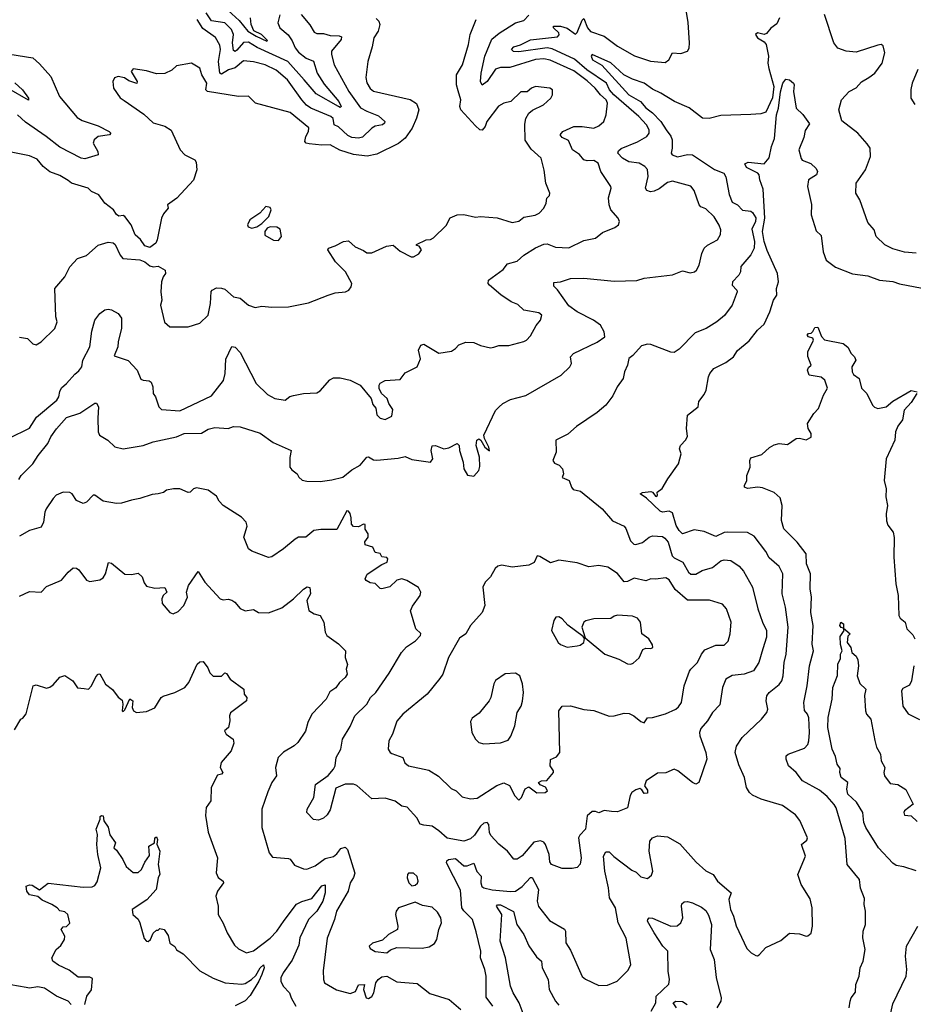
# Model space of a CAD drawing. Extents: x 1552033 to 1694788, y 811965 to 917215.
# Tile 228 of 256: x 1608955 to 1614307, y 879687 to 885584. Entities that reach past the tile are written whole.
import ezdxf

# ---------------------------------------------------------------- set-up
doc = ezdxf.new("R2010")
doc.units = 0

msp = doc.modelspace()

# ---------------------------------------------------------------- linework, layer by layer
at = {"layer": '0CON20XD'}
for points in [[(1610205, 885638.6), (1610269.1, 885579.1), (1610322.4, 885515), (1610370.9, 885485), (1610435, 885456.7), (1610440, 885460), (1610404.5, 885495), (1610358.4, 885518.4), (1610341.6, 885555), (1610337.6, 885595)], [(1612652.5, 884022.5), (1612695, 884035.8), (1612864.4, 884055.6), (1612925, 884080.6), (1612971.7, 884068.3), (1612996.2, 884075), (1613009.2, 884085), (1613024.2, 884115), (1613040.6, 884185), (1613054.5, 884215.5), (1613075.5, 884234.5), (1613135, 884265.8), (1613152.7, 884297.3), (1613155.2, 884325), (1613145, 884354.4), (1613115, 884402.9), (1613065, 884450.8), (1613035, 884464.2), (1613025, 884476), (1612995, 884561.1), (1612975, 884587.8), (1612865, 884616.8), (1612835, 884608.7), (1612785, 884570.9), (1612755, 884556.7), (1612733.4, 884553.4), (1612711.5, 884561.5), (1612704.5, 884575), (1612718.9, 884645), (1612715, 884687.8), (1612699.6, 884705), (1612665, 884724.4), (1612603.6, 884733.6), (1612566.2, 884755), (1612538.5, 884785), (1612541.1, 884798.9), (1612557.9, 884812.1), (1612655, 884852.9), (1612710.8, 884885), (1612726.2, 884903.8), (1612726.2, 884925), (1612710.4, 884955), (1612663.3, 885005), (1612513.3, 885135), (1612487.9, 885165), (1612470.8, 885205), (1612352, 885285), (1612278.6, 885348.6), (1612145, 885409.3), (1612115, 885416), (1611945, 885391.9), (1611913.8, 885393.8), (1611900, 885405), (1611915, 885421.5), (1611955, 885433.3), (1612015.6, 885464.4), (1612177.3, 885482.7), (1612185.9, 885494.1), (1612184.5, 885505), (1612153.5, 885535), (1612152, 885545), (1612194.7, 885545.3), (1612235, 885533.5), (1612285, 885498.5), (1612295, 885508), (1612325, 885582), (1612335, 885591.2), (1612355.2, 885535.2), (1612375, 885514.6), (1612455, 885486.2), (1612535.3, 885425.3), (1612637.7, 885367.7), (1612734.3, 885335.7), (1612821.7, 885328.3), (1612842.5, 885345), (1612864.3, 885385.7), (1612915, 885382.9), (1612955, 885396.2), (1612965.5, 885414.5), (1612966.5, 885445), (1612958.3, 885568.3), (1612945, 885653.3)], [(1611091.1, 885591.1), (1611106.2, 885576.2), (1611112.2, 885555), (1611102.2, 885515), (1611075.5, 885475), (1611067.4, 885422.6), (1611041.1, 885335), (1611028.6, 885238.6), (1611035.3, 885205.3), (1611055, 885171.9), (1611075, 885157.3), (1611295, 885105.5), (1611331.8, 885081.8), (1611345.4, 885044.6), (1611332.5, 884995), (1611305.5, 884934.5), (1611265, 884874.2), (1611225, 884842.5), (1611095, 884780), (1611036.6, 884766.6), (1610955, 884776.7), (1610873.7, 884803.7), (1610815, 884835.5), (1610765, 884833.4), (1610688.8, 884841.2), (1610672, 884845), (1610663.3, 884855), (1610669.5, 884885), (1610685.7, 884915.7), (1610687.6, 884937.6), (1610575, 885028.5), (1610367.5, 885085), (1610325, 885125.6), (1610265, 885124.4), (1610080, 885155), (1610070, 885165), (1610076, 885205), (1610047.1, 885255), (1610035, 885293.8), (1609985, 885323.8), (1609895, 885307.5), (1609867, 885283), (1609825, 885261.2), (1609775, 885260), (1609715, 885277.5), (1609635, 885290), (1609623.3, 885275), (1609658.6, 885215), (1609657.3, 885202.7), (1609608.6, 885218.6), (1609583, 885237), (1609545, 885243.8), (1609524.1, 885235.9), (1609512.5, 885215), (1609516.7, 885175), (1609557.3, 885117.3), (1609581.1, 885101.1), (1609698.3, 885018.3), (1609755, 884965.7), (1609825, 884945.8), (1609862.7, 884922.7), (1609917.1, 884805), (1609945, 884775.6), (1610004.3, 884744.3), (1610011.7, 884731.7), (1610016.2, 884685), (1609996, 884624), (1609896.2, 884515), (1609841.2, 884475), (1609843.8, 884455), (1609817.5, 884422.5), (1609804.2, 884395), (1609778.8, 884265), (1609770, 884245), (1609735, 884220), (1609705, 884230), (1609678.1, 884268.1), (1609646.4, 884296.4), (1609623.8, 884355), (1609585.9, 884405.9), (1609575, 884412.5), (1609548.3, 884408.3), (1609535, 884417.5), (1609517.5, 884445), (1609464.6, 884484.6), (1609428.8, 884535), (1609385.9, 884555.9), (1609365.7, 884575.7), (1609265, 884605.7), (1609245, 884620.8), (1609195, 884650.6), (1609135, 884672.2), (1609095.3, 884705.3), (1609059.4, 884749.4), (1609015, 884770), (1608905, 884790.6)], [(1608955, 883683.3), (1609002.5, 883675), (1609033.9, 883643.9), (1609055, 883637.5), (1609085, 883654), (1609165, 883735.7), (1609180, 883775), (1609171.4, 883805), (1609165.6, 883975), (1609225, 884043.8), (1609255.6, 884104.4), (1609300.8, 884155), (1609355, 884172.5), (1609425, 884234.2), (1609485, 884251.2), (1609515, 884247.5), (1609527.7, 884237.7), (1609557.5, 884175), (1609573.8, 884155), (1609675, 884146.2), (1609705, 884133.3), (1609735, 884110), (1609755, 884103.8), (1609785, 884108.8), (1609826.7, 884085), (1609828.8, 884065), (1609814, 884045), (1609804, 884015), (1609800, 883955), (1609806.2, 883905), (1609798, 883875), (1609822.3, 883772.3), (1609855, 883744.5), (1609965, 883744.3), (1610033.7, 883766.3), (1610084.5, 883815.5), (1610098.9, 883885), (1610102.9, 883957.1), (1610107.5, 883965), (1610135, 883977.5), (1610165, 883976.9), (1610185, 883969.4), (1610235, 883923.8), (1610275, 883916.7), (1610325.5, 883875.5), (1610365, 883860.8), (1610405, 883868.8), (1610465, 883862.9), (1610565, 883865.4), (1610685, 883888.9), (1610803.3, 883935), (1610845, 883948), (1610907.5, 883955), (1610926.7, 883965), (1610941.2, 883985), (1610944, 884005), (1610906.7, 884075), (1610846.1, 884135), (1610800.8, 884205), (1610805, 884216.2), (1610845, 884229.2), (1610895, 884255.7), (1610925, 884260), (1610965, 884223.3), (1611015, 884202.5), (1611035, 884187.5), (1611065, 884187.5), (1611152.7, 884227.3), (1611193, 884233), (1611235, 884197.5), (1611300, 884165), (1611315, 884163.3), (1611345, 884182.5), (1611362.5, 884205), (1611348.3, 884228.3), (1611331.7, 884231.7), (1611331.7, 884238.3), (1611390, 884265), (1611415, 884267.5), (1611433, 884277), (1611509.1, 884350.9), (1611533, 884397), (1611575, 884416.2), (1611615, 884417.5), (1611685, 884402), (1611715, 884406), (1611815, 884398.6), (1611905, 884370.6), (1611945, 884377.1), (1611975, 884402), (1612043.1, 884413.1), (1612067.1, 884425), (1612094.2, 884455), (1612108, 884485), (1612113.3, 884515), (1612128.3, 884531.7), (1612131.2, 884545), (1612107.1, 884605), (1612097.3, 884682.7), (1612079.2, 884755), (1612018.2, 884808.2), (1611983, 884863), (1611981.2, 884958.8), (1611987.7, 884992.3), (1612005.6, 885024.4), (1612027.6, 885042.4), (1612093.3, 885075), (1612135.8, 885114.2), (1612146, 885135), (1612146, 885165), (1612130, 885175), (1612045, 885184), (1612021.2, 885175), (1611995, 885152), (1611957.5, 885152.5), (1611896.7, 885095), (1611855, 885084.3), (1611823.8, 885066.2), (1611752.9, 884975), (1611744.2, 884945), (1611725, 884923.1), (1611711.2, 884925), (1611685, 884948.6), (1611597.5, 885045), (1611590.8, 885065), (1611597.8, 885105), (1611580.8, 885159.2), (1611571.1, 885195), (1611572.5, 885255), (1611607.1, 885315), (1611644.4, 885435), (1611653.3, 885495), (1611690, 885585)], [(1609565, 883737.5), (1609544.4, 883655), (1609543.3, 883625), (1609521.2, 883571.2), (1609605, 883543.8), (1609658.6, 883485), (1609681.7, 883431.7), (1609695, 883424.4), (1609731.3, 883421.3), (1609742.8, 883412.8), (1609753.5, 883385), (1609755, 883346.2), (1609768.9, 883325), (1609788.6, 883265), (1609805, 883248.9), (1609915, 883241.5), (1610105, 883332), (1610176.8, 883423.2), (1610185.3, 883464.7), (1610189.3, 883550.7), (1610225, 883626.2), (1610245, 883622), (1610275, 883591.4), (1610371.9, 883405), (1610439.7, 883339.7), (1610484, 883316), (1610545, 883305.8), (1610573.1, 883326.9), (1610595, 883334.4), (1610655, 883345.4), (1610735, 883348.6), (1610755, 883362), (1610812, 883428), (1610835, 883440), (1610875, 883439.5), (1610935.4, 883425.4), (1610994, 883395), (1611060, 883315), (1611070.5, 883280.5), (1611087.5, 883257.5), (1611095, 883217.5), (1611115, 883197.5), (1611145, 883190), (1611185, 883210), (1611189.3, 883249.3), (1611166.1, 883286.1), (1611156.7, 883315), (1611122.5, 883345), (1611107.5, 883375), (1611107.5, 883395), (1611115, 883407.5), (1611145, 883423.3), (1611235, 883428.8), (1611265, 883470), (1611335.7, 883504.3), (1611355.9, 883554.1), (1611344.2, 883605), (1611357.5, 883635), (1611375, 883640), (1611465, 883587.1), (1611541.7, 883598.3), (1611565.8, 883614.2), (1611585, 883637.5), (1611627, 883653), (1611675, 883651.2), (1611715, 883633.8), (1611775, 883618.8), (1611795, 883623.8), (1611826.1, 883633.9), (1611885, 883632), (1611975, 883656), (1611990, 883665), (1612015, 883691.2), (1612048, 883752), (1612074.2, 883785), (1612082, 883815), (1612065, 883828.9), (1611975, 883845.4), (1611938.7, 883878.7), (1611898.9, 883895), (1611836.5, 883936.5), (1611770, 883995), (1611761.4, 884005), (1611762.9, 884025), (1611851.3, 884088.7), (1611877.4, 884122.6), (1611935, 884137.8), (1611975, 884174.5), (1612045, 884217.3), (1612095, 884239.5), (1612115, 884241.8), (1612165, 884222.9), (1612245, 884217.9), (1612335, 884262.3), (1612405, 884276.4), (1612445, 884310), (1612519.7, 884340.3), (1612542.5, 884355), (1612547.5, 884375), (1612540, 884395), (1612495.5, 884445.5), (1612485.6, 884475), (1612482.9, 884517.1), (1612498.8, 884575), (1612496.7, 884585), (1612436.7, 884675), (1612420.9, 884725), (1612395, 884742), (1612355, 884739.2), (1612334.7, 884744.7), (1612307.4, 884777.4), (1612266.7, 884805), (1612241.8, 884861.8), (1612205, 884878.1), (1612193.3, 884895), (1612207.5, 884915), (1612275, 884944), (1612325, 884945.3), (1612394.6, 884935.4), (1612425, 884948.1), (1612453.8, 884975), (1612468.9, 885015), (1612475.5, 885084.5), (1612468.5, 885105), (1612433.8, 885133.8), (1612401.6, 885175), (1612355, 885218.8), (1612275, 885278), (1612132.5, 885342.5), (1612095, 885349.6), (1612045, 885346.3), (1611891.8, 885298.2), (1611835, 885299.1), (1611805, 885288), (1611755, 885213.8), (1611725, 885193.1), (1611714.7, 885214.7), (1611718.8, 885265), (1611741.9, 885365), (1611782.8, 885467.2), (1611826.3, 885503.7), (1611925, 885565.6), (1611975, 885579.2), (1612005, 885612.5)], [(1610641.2, 885615), (1610693.9, 885553.9), (1610720, 885510), (1610735, 885502.1), (1610775, 885501.8), (1610815, 885490), (1610868.3, 885488.3), (1610882.1, 885482.1), (1610880.5, 885465), (1610823.1, 885395), (1610822.3, 885375), (1610838.5, 885315), (1610926.5, 885155), (1610997.2, 885057.2), (1611035, 885035.8), (1611105, 885009.6), (1611142.9, 884975), (1611140.8, 884965), (1611128.8, 884955), (1611085, 884945.8), (1611065.2, 884934.8), (1611009.3, 884880.7), (1610985, 884875.7), (1610945, 884878.7), (1610921.2, 884891.2), (1610865, 884942.6), (1610838.6, 884955), (1610832.4, 884992.4), (1610819.6, 885005), (1610699.2, 885055), (1610673.2, 885073.2), (1610645, 885104.7), (1610559.6, 885225), (1610492.1, 885282.1), (1610426, 885315), (1610355, 885331.8), (1610295, 885337.8), (1610245, 885296.3), (1610206.2, 885285), (1610165, 885258.9), (1610155, 885264.4), (1610145.2, 885335), (1610158.3, 885405), (1610155, 885432), (1610128.7, 885478.7), (1610051.9, 885531.9), (1610017.5, 885585)], [(1610513.1, 885613.1), (1610502.1, 885565), (1610513.1, 885535), (1610564, 885494), (1610587.9, 885457.9), (1610605, 885415.3), (1610625, 885389.3), (1610670.9, 885355), (1610715.6, 885335.6), (1610736.3, 885265), (1610779, 885199), (1610866.3, 885095), (1610881.4, 885065), (1610875, 885059.4), (1610865, 885063.7), (1610730.9, 885140.9), (1610658.5, 885225), (1610560.5, 885335), (1610377.6, 885417.6), (1610325, 885450.7), (1610295, 885447.4), (1610255, 885402), (1610245, 885394.6), (1610235, 885400.8), (1610229.7, 885445), (1610236.6, 885495), (1610224.3, 885525), (1610183.6, 885565), (1610105, 885578.6), (1610072.7, 885625)], [(1613506.3, 885595), (1613489.9, 885560.1), (1613455, 885533.5), (1613428.8, 885501.2), (1613415, 885496.4), (1613374.5, 885505.5), (1613362.5, 885495), (1613375, 885476.6), (1613415, 885452.7), (1613425.8, 885435), (1613439.3, 885365), (1613436.5, 885325), (1613442.1, 885292.1), (1613472.5, 885185), (1613465, 885116.7), (1613425, 885030.5), (1613395, 885021.3), (1613335, 885015.8), (1613155, 885009.7), (1613085, 884992.7), (1613045, 884993.8), (1612965, 885057.2), (1612876.7, 885095), (1612795.2, 885145.2), (1612745, 885168), (1612695.2, 885205.2), (1612625, 885228.2), (1612573.8, 885253.8), (1612495, 885325.8), (1612384.6, 885375.4), (1612378.6, 885365), (1612386.9, 885345), (1612441.1, 885311.1), (1612604.2, 885135), (1612674.2, 885094.2), (1612705, 885055.7), (1612745, 885025.7), (1612794.4, 884975), (1612827.9, 884925), (1612855, 884886.7), (1612862.5, 884865), (1612864.1, 884815), (1612857.5, 884785), (1612862.5, 884775), (1612895, 884763.1), (1612955, 884776.9), (1612985, 884775.5), (1613117.4, 884687.4), (1613171.9, 884665), (1613185, 884642.5), (1613205, 884537.5), (1613222.4, 884492.4), (1613255, 884475.7), (1613285, 884444.2), (1613335, 884436.7), (1613345, 884430), (1613365, 884396.7), (1613361.7, 884375), (1613340.9, 884329.1), (1613355.9, 884255), (1613353.7, 884215), (1613335, 884176.9), (1613275, 884106.2), (1613272.2, 884075), (1613263.3, 884055), (1613224.4, 884015), (1613223.5, 883995), (1613251.4, 883965), (1613252.9, 883955), (1613221.9, 883875), (1613176.6, 883813.4), (1613130, 883775), (1613065.9, 883734.1), (1613000.8, 883709.2), (1612905, 883611.4), (1612875, 883591.4), (1612855, 883592.9), (1612735, 883638.1), (1612715, 883641.4), (1612679.7, 883630.3), (1612627.8, 883572.2), (1612603.8, 883555), (1612596.7, 883515), (1612577.5, 883475), (1612570, 883435), (1612533.8, 883385), (1612508.8, 883331.2), (1612465, 883276.2), (1612415, 883231.2), (1612291.2, 883148.8), (1612237.8, 883102.2), (1612166.7, 883065), (1612168.8, 882995), (1612148.8, 882945), (1612158.8, 882928.8), (1612185.7, 882915.7), (1612206.7, 882895), (1612213.3, 882865), (1612205, 882842.5), (1612247.1, 882825), (1612260, 882785), (1612270.9, 882770.9), (1612315, 882760.6), (1612444.2, 882655)], [(1614325, 884186.7), (1614255, 884191.8), (1614185, 884211.5), (1614136.2, 884235), (1614085.6, 884285.6), (1614074, 884325), (1614035, 884370), (1613988, 884505), (1613964.2, 884545.8), (1613965.8, 884605), (1614020.8, 884685), (1614050.8, 884765), (1614048.6, 884815), (1614031.7, 884841.7), (1613975, 884903.8), (1613878.6, 884978.6), (1613860.6, 885045), (1613878, 885105), (1613922.5, 885155), (1613965, 885175.8), (1613998.2, 885211.8), (1614041.5, 885238.5), (1614076.9, 885265), (1614120, 885325), (1614136, 885385), (1614127.3, 885427.3), (1614115, 885436), (1614095, 885432), (1613965, 885390.6), (1613905, 885396), (1613855, 885413.3), (1613830.8, 885445), (1613775.6, 885615)], [(1608897, 885377), (1609035, 885356.2), (1609075, 885320.6), (1609141.2, 885245), (1609193.1, 885125), (1609298.9, 884998.9), (1609330.4, 884980.4), (1609425, 884948.8), (1609492, 884915), (1609501.2, 884905), (1609492.5, 884895), (1609425, 884884.4), (1609400.8, 884865), (1609395.8, 884845), (1609424, 884795), (1609426.2, 884775), (1609345, 884751.8), (1609322.9, 884755), (1609195, 884821.1), (1609113.5, 884885), (1608989.8, 884969.8), (1608942.9, 885015)], [(1614334.7, 885285.3), (1614300.6, 885205), (1614293, 885167), (1614293.3, 885115), (1614316.7, 885076.7)], [(1611790, 879675), (1611748.8, 879728.8), (1611750, 879855), (1611741.5, 879895), (1611714.5, 879965), (1611717.3, 880005), (1611690.3, 880120.3), (1611667.8, 880195), (1611615.9, 880245.9), (1611604, 880265), (1611595, 880370), (1611512.2, 880535), (1611513.5, 880546.5), (1611523.3, 880555), (1611565, 880559.6), (1611615, 880517.3), (1611635, 880517.3), (1611675, 880532.5), (1611693.1, 880483.1), (1611719.6, 880455), (1611717.2, 880415), (1611723.2, 880393.2), (1611734.7, 880384.7), (1611785, 880371.7), (1611895, 880362.2), (1611925, 880365.3), (1611965, 880392), (1612015, 880446.5), (1612025, 880447.1), (1612062.5, 880375), (1612054.6, 880305), (1612063.2, 880273.2), (1612128.7, 880188.7), (1612217.8, 880137.8), (1612223.5, 880125), (1612225.8, 880055), (1612255, 880012), (1612323.8, 879853.8), (1612345, 879837.1), (1612425, 879799.4), (1612475, 879801.4), (1612533.3, 879825), (1612598.8, 879891.2), (1612616, 879925), (1612586.8, 880083.2), (1612539.1, 880175), (1612524.5, 880265), (1612487.5, 880325), (1612481.9, 880385), (1612459.5, 880485), (1612451.4, 880575), (1612465, 880600), (1612485, 880600.6), (1612512.9, 880572.9), (1612621.2, 880491.2), (1612648.2, 880478.2), (1612675, 880451.4), (1612715, 880440.8), (1612739.8, 880460.2), (1612748, 880485), (1612725.5, 880604.5), (1612729.5, 880665), (1612745.3, 880684.7), (1612775, 880695.9), (1612835, 880690), (1612908.7, 880648.7), (1613007.6, 880537.6), (1613065, 880487.1), (1613109.2, 880465), (1613134, 880425), (1613215.8, 880355), (1613201.8, 880315), (1613212, 880255), (1613230.3, 880215), (1613246, 880156), (1613311.3, 880021.3), (1613336.2, 879995), (1613365, 879978.8), (1613375, 879976.7), (1613385, 879983.3), (1613425, 880026.2), (1613515, 880070), (1613565, 880113.3), (1613625, 880109.2), (1613665, 880096), (1613675, 880096.2), (1613695, 880113.3), (1613702.9, 880155), (1613702.7, 880265), (1613689.1, 880319.1), (1613635, 880404), (1613615.8, 880465), (1613662.3, 880575), (1613638.8, 880645), (1613669.1, 880670.9), (1613672.9, 880685), (1613628.6, 880788.6), (1613601.3, 880821.3), (1613525, 880877.5), (1613396.7, 880915), (1613345, 880939.2), (1613326, 880955), (1613307.5, 880985), (1613296, 881045), (1613261.6, 881121.6), (1613239.6, 881195), (1613247.6, 881232.4), (1613283.1, 881285), (1613398.1, 881395), (1613430.8, 881435), (1613435.7, 881455), (1613425.6, 881505), (1613429.4, 881535), (1613444.4, 881555), (1613505, 881602.2), (1613519.6, 881625), (1613528.8, 881655), (1613534.2, 881735), (1613546.3, 881783.7), (1613558, 881945), (1613541.8, 882065), (1613522.4, 882145), (1613525.4, 882265), (1613505, 882309.2), (1613445, 882361.4), (1613425, 882398.6), (1613355, 882490), (1613315, 882513.1), (1613194.5, 882514.5), (1613175, 882512), (1613125, 882489.2), (1613055, 882518.8), (1612995, 882528.8), (1612925, 882504.3), (1612905, 882524.3), (1612887.2, 882555), (1612865, 882630), (1612845, 882640), (1612805, 882635.5), (1612790.4, 882640.4), (1612709.5, 882719.5), (1612672, 882745), (1612685, 882752.5), (1612735, 882759.1), (1612746.2, 882755), (1612765, 882729.2), (1612775.6, 882735), (1612773.3, 882755), (1612803.7, 882776.3), (1612837.7, 882835), (1612902, 882925), (1612917.5, 882985), (1612906.7, 883015), (1612914, 883035), (1612945, 883068.8), (1612955, 883090), (1612948.6, 883135), (1612954.2, 883215.8), (1613018.1, 883265), (1613022.1, 883297.9), (1613055, 883340), (1613066, 883365), (1613080, 883445), (1613088.8, 883465), (1613113.3, 883495), (1613185, 883532), (1613231.2, 883565), (1613255, 883603.8), (1613325, 883660.8), (1613375, 883724.2), (1613415, 883760), (1613448.1, 883835), (1613470, 883905), (1613489.2, 883935), (1613488.1, 883975), (1613500, 884015), (1613493.2, 884065), (1613431.8, 884201.8), (1613414.2, 884255), (1613404.9, 884314.9), (1613418.9, 884395), (1613409, 884569), (1613388, 884625), (1613383.8, 884655), (1613376.2, 884665), (1613308.3, 884698.3), (1613298.2, 884721.8), (1613318.1, 884731.9), (1613415, 884720.8), (1613445, 884757.5), (1613459.1, 884825), (1613476.8, 884873.2), (1613487.3, 885015), (1613500.8, 885055), (1613512.8, 885152.8), (1613527, 885205), (1613545, 885227.7), (1613565.2, 885225.2), (1613589.2, 885205), (1613594.2, 885195), (1613590.6, 885155), (1613605.7, 885055), (1613646.4, 885016.4), (1613685, 884960), (1613659.7, 884920.3), (1613651.4, 884878.6), (1613622.5, 884805), (1613635, 884752.5), (1613642.2, 884742.2), (1613693, 884723), (1613725, 884693.8), (1613734.3, 884675), (1613727.5, 884655), (1613678.9, 884625), (1613673.4, 884585), (1613698.3, 884478.3), (1613695.7, 884415), (1613725, 884320), (1613755, 884292.5), (1613766.7, 884195), (1613786, 884145), (1613841.7, 884101.7), (1613943.2, 884063.2), (1614035, 884050), (1614105, 884023.6), (1614185, 884016.4), (1614225, 884001.8), (1614445, 883960)], [(1608925.5, 885205.5), (1608972.1, 885165), (1609008.1, 885115), (1609007.8, 885102.2), (1608889.4, 885169.4)], [(1610346.7, 884336.7), (1610375, 884344), (1610405.6, 884364.4), (1610447.1, 884405), (1610461.2, 884445), (1610455, 884460), (1610430, 884465), (1610393.9, 884426.1), (1610333.3, 884385), (1610320, 884355), (1610323.6, 884343.6), (1610346.7, 884336.7)], [(1610505, 884262.5), (1610522.5, 884285), (1610515, 884330), (1610495, 884342.5), (1610455, 884343.8), (1610436.7, 884335), (1610423.3, 884315), (1610423.6, 884293.6), (1610475, 884263.3), (1610505, 884262.5)], [(1608949.5, 882830.5), (1608963.8, 882855), (1609035, 882924.2), (1609065.6, 882975), (1609124.7, 883045), (1609141.6, 883085), (1609175, 883134.4), (1609235, 883201.5), (1609315, 883228.2), (1609405, 883287.5), (1609415, 883287.8), (1609427, 883265), (1609422.8, 883197.2), (1609426, 883116), (1609433.1, 883095), (1609484, 883065), (1609525, 883026.2), (1609575, 883014.2), (1609695, 883034), (1609755.4, 883055.4), (1609895, 883085.4), (1609941.2, 883105), (1610045, 883108.6), (1610085, 883130.9), (1610125, 883141.5), (1610205, 883135.5), (1610235, 883146.9), (1610275.4, 883145.4), (1610395, 883107.1), (1610472.6, 883052.6), (1610581.2, 883005), (1610573, 882963), (1610572.5, 882905), (1610585, 882887.5), (1610617.5, 882865), (1610626.7, 882845), (1610647.3, 882827.3), (1610675, 882820.8), (1610755, 882818.2), (1610825, 882827.9), (1610890, 882845), (1610945, 882888.1), (1610995, 882915.7), (1611035, 882963.3), (1611045, 882965.5), (1611075, 882948.5), (1611095, 882945.6), (1611221.7, 882958.3), (1611265, 882968.9), (1611305, 882949.5), (1611415, 882934.4), (1611430.8, 882955), (1611420, 883005), (1611425, 883031.2), (1611445, 883034), (1611495, 883013.8), (1611525, 883020.8), (1611575, 883046.2), (1611586.7, 883035), (1611590, 883005), (1611612.2, 882935), (1611615.7, 882895), (1611637, 882857), (1611675, 882850), (1611706.1, 882883.9), (1611711.7, 882908.3), (1611710, 882965), (1611690, 883035), (1611693.3, 883065), (1611705, 883073.3), (1611716.4, 883066.4), (1611742, 883025), (1611768.8, 883001.2), (1611765.7, 883024.3), (1611740, 883075), (1611736, 883095), (1611805, 883243.8), (1611825, 883264), (1611850, 883285), (1611895, 883309.3), (1611986.9, 883333.1), (1612198.1, 883455), (1612251.2, 883505), (1612260, 883525), (1612254, 883565), (1612272.9, 883585), (1612415, 883653.2), (1612459.4, 883685), (1612456.5, 883715), (1612433.1, 883755), (1612391.9, 883785), (1612295, 883834.7), (1612245, 883871.2), (1612176.9, 883966.9), (1612155, 883988.8), (1612155, 884010), (1612195, 884014.2), (1612255, 884033.6), (1612335, 884036.9), (1612515, 884018.8), (1612652.5, 884022.5)], [(1608891.7, 883078.3), (1609015, 883138), (1609056, 883204), (1609178.1, 883305), (1609190.6, 883325), (1609195, 883357.5), (1609205, 883378.8), (1609235.5, 883404.5), (1609285, 883462), (1609309.7, 883480.3), (1609326.7, 883505), (1609333.8, 883545), (1609375.8, 883625.8), (1609388, 883718), (1609404.5, 883785), (1609436.1, 883823.9), (1609465, 883845.8), (1609485, 883851.4), (1609505, 883847.5), (1609545.4, 883825.4), (1609565, 883797.5), (1609565, 883737.5)], [(1613899.5, 880679.5), (1613845, 880863.3), (1613833.6, 880883.6), (1613792.3, 880932.3), (1613745, 880969.5), (1613644.7, 881024.7), (1613605.3, 881075.3), (1613560, 881115), (1613546.2, 881155), (1613546.7, 881175), (1613557.5, 881185), (1613655, 881220.8), (1613675, 881243.8), (1613682.2, 881265), (1613686.4, 881315), (1613682, 881402), (1613674.7, 881424.7), (1613655, 881446.7), (1613650.9, 881495), (1613672.5, 881595), (1613686.6, 881715), (1613708.8, 881805), (1613702.7, 881845), (1613708.2, 881955), (1613693.5, 882033.5), (1613697.5, 882125), (1613690.3, 882175), (1613691.1, 882265), (1613667.5, 882325), (1613665.5, 882385), (1613612.7, 882455), (1613532.5, 882535), (1613517.8, 882585), (1613521.4, 882675), (1613509.7, 882719.7), (1613473.2, 882753.2), (1613405, 882780.6), (1613375.7, 882784.3), (1613315, 882776.9), (1613296.2, 882785), (1613295.7, 882795), (1613310.8, 882825), (1613311.2, 882855), (1613330.8, 882905), (1613329.2, 882945), (1613335, 882960), (1613399.7, 882980.3), (1613447, 883023), (1613475, 883038.6), (1613505, 883045.6), (1613555, 883040), (1613605, 883076.2), (1613625, 883078.8), (1613665, 883067.5), (1613696.4, 883083.6), (1613696.7, 883105), (1613677.5, 883135), (1613673.3, 883165), (1613711.2, 883225), (1613738.8, 883255), (1613770.6, 883335), (1613793.1, 883376.9), (1613777.5, 883425), (1613755, 883443.1), (1613683.3, 883455), (1613674, 883485), (1613679.5, 883500.5), (1613696.7, 883515), (1613675, 883567.5), (1613675.6, 883595), (1613708.8, 883665), (1613705, 883676.7), (1613680, 883685), (1613672.5, 883695), (1613680, 883705), (1613695, 883706.7), (1613705, 883716.7), (1613718.5, 883741.5), (1613735, 883742.9), (1613757.3, 883687.3), (1613775, 883667.5), (1613887.5, 883645), (1613915, 883622.5), (1613934.4, 883584.4), (1613955.6, 883565.6), (1613962.5, 883545), (1613940, 883505), (1613940.8, 883475), (1613950, 883460), (1613982.9, 883435), (1613998, 883378), (1614029.2, 883345), (1614063.8, 883275), (1614075, 883263.3), (1614095, 883256.2), (1614145, 883265.8), (1614185, 883298.6), (1614295, 883363.3), (1614330, 883355)], [(1614329.2, 883345), (1614295, 883292), (1614253.3, 883245), (1614242.5, 883187.5), (1614215, 883150), (1614201.2, 883115), (1614196.2, 883065), (1614144.3, 882955), (1614133.1, 882825), (1614145.7, 882775), (1614142.7, 882727.3), (1614152.5, 882675), (1614144.2, 882625), (1614147, 882583), (1614155, 882557.5), (1614186.2, 882515), (1614193.6, 882483.6), (1614191.5, 882365), (1614203.1, 882205), (1614217.1, 882135), (1614220, 882015), (1614228.8, 881998.8), (1614259.4, 881975), (1614269.4, 881935), (1614305, 881899.4), (1614316, 881875)], [(1612444.2, 882655), (1612505, 882582), (1612575, 882551.2), (1612586.4, 882536.4), (1612613.6, 882463.6), (1612632.9, 882442.9), (1612645, 882440.5), (1612685, 882453.5), (1612725, 882484.6), (1612745, 882492.5), (1612805, 882488.2), (1612819.8, 882479.8), (1612838.5, 882455), (1612862.9, 882372.9), (1612875, 882360.7), (1612926.2, 882335), (1612960.9, 882275), (1612975, 882262.5), (1613005, 882263.6), (1613042.2, 882285), (1613105.8, 882304.2), (1613155, 882342.5), (1613175, 882349.1), (1613215, 882344.4), (1613265, 882310.6), (1613291.1, 882281.1), (1613344.5, 882185), (1613377.1, 882055), (1613403.3, 881975), (1613428.5, 881925), (1613428.2, 881885), (1613406.9, 881816.9), (1613381.8, 881735), (1613350, 881685), (1613295, 881664.6), (1613223, 881657), (1613185.6, 881634.4), (1613165.4, 881584.6), (1613149.1, 881480.9), (1613105, 881434.3), (1613075, 881384.3), (1613035, 881338), (1613027.1, 881315), (1613028.5, 881295), (1613065.4, 881195), (1613071.1, 881155), (1613023.3, 881015), (1613005, 881006.2), (1612985, 881016), (1612897.5, 881085), (1612875, 881095.4), (1612825, 881073.1), (1612775, 881072), (1612707.5, 881025), (1612697.5, 880995), (1612715, 880970), (1612715, 880952.5), (1612695, 880950), (1612682.5, 880972.5), (1612669.3, 880979.3), (1612645, 880972), (1612621.2, 880955), (1612612.3, 880937.7), (1612595, 880863.8), (1612535, 880839.2), (1612500.8, 880840.8), (1612455, 880848), (1612425, 880833.8), (1612405, 880842.5), (1612385, 880840.9), (1612353.6, 880816.4), (1612345, 880735.5), (1612309.9, 880700.1), (1612302.8, 880685), (1612318.1, 880565), (1612312.7, 880527.3), (1612295, 880506.7), (1612265, 880500), (1612205, 880500.6), (1612141.2, 880525), (1612130.8, 880540.8), (1612126.2, 880585), (1612103.8, 880645), (1612095, 880657.5), (1612075, 880666.9), (1612035, 880658.5), (1611965, 880575.6), (1611935, 880556), (1611915, 880556.2), (1611878, 880605), (1611825, 880647.1), (1611777.2, 880697.2), (1611769.7, 880715), (1611765, 880763.8), (1611755, 880775.5), (1611735, 880771.2), (1611715, 880753.2), (1611680, 880700), (1611655, 880677.5), (1611615, 880663.9), (1611515, 880681.9), (1611466.6, 880726.6), (1611425, 880754.3), (1611375, 880760.8), (1611353.3, 880765), (1611333, 880803), (1611277, 880867), (1611245, 880874.4), (1611204.6, 880904.6), (1611145, 880921.9), (1611065, 880917.5), (1610975, 880997.1), (1610955.5, 881005.5), (1610904.7, 881005.3), (1610847.9, 880982.1), (1610815, 880851.2), (1610797.8, 880822.2), (1610775, 880802.5), (1610745, 880790), (1610715, 880794), (1610676, 880835), (1610678.1, 880855), (1610716.7, 880925), (1610727.1, 881002.9), (1610802.8, 881057.2), (1610834.1, 881095.9), (1610844.1, 881115.9), (1610850, 881165), (1610878.9, 881215), (1610887.8, 881275), (1610935, 881350), (1610962.2, 881415), (1611034.2, 881485), (1611057.1, 881525), (1611087.5, 881555), (1611168.8, 881671.2), (1611242.5, 881795), (1611272.1, 881827.9), (1611325.5, 881865), (1611355.7, 881895), (1611357.7, 881907.7), (1611328.8, 881935), (1611295.9, 882044.1), (1611307.7, 882072.3), (1611354.2, 882135), (1611358, 882155), (1611344, 882184), (1611275, 882226.2), (1611245, 882236.2), (1611215, 882226.7), (1611172.7, 882187.3), (1611125, 882176.2), (1611115, 882176.7), (1611085, 882206.7), (1611055, 882212), (1611030, 882225), (1611023.8, 882235), (1611037.4, 882262.6), (1611125, 882321.4), (1611156.2, 882335), (1611160, 882355), (1611155, 882362.5), (1611125, 882367.5), (1611115, 882387.5), (1611083.6, 882393.6), (1611070, 882425), (1611025, 882440), (1611023, 882457), (1611042.5, 882485), (1611042.5, 882505), (1611023.6, 882533.6), (1611025, 882560), (1611015, 882562.5), (1610985, 882546.2), (1610955, 882548.8), (1610943, 882563), (1610940, 882600), (1610935, 882626.2), (1610925, 882640), (1610915, 882642.5), (1610855, 882530), (1610758.6, 882531.4), (1610716.7, 882525), (1610668.8, 882485), (1610625, 882484.3), (1610605, 882473.5), (1610535, 882414.5), (1610465, 882366.2), (1610445, 882362.9), (1610345, 882401.5), (1610326.7, 882415), (1610298.8, 882485), (1610318.3, 882551.7), (1610311.2, 882575), (1610283.8, 882605), (1610173.1, 882675), (1610150.4, 882700.4), (1610135, 882730), (1610085, 882765.7), (1610015, 882780.8), (1609996.7, 882775), (1609976.7, 882755), (1609965, 882752), (1609915, 882773.8), (1609876.4, 882773.6), (1609835, 882766.7), (1609816.7, 882753.3), (1609785.7, 882744.3), (1609748.8, 882741.2), (1609675, 882715.8), (1609625, 882707.5), (1609565, 882689.2), (1609535, 882687.5), (1609455, 882700), (1609405.7, 882735.7), (1609395, 882736), (1609355, 882694.2), (1609335, 882685.8), (1609296.2, 882705), (1609269.2, 882745), (1609255, 882752.9), (1609215, 882753.5), (1609174, 882736), (1609155, 882717.1), (1609114.5, 882655), (1609106.2, 882633.8), (1609098.5, 882575), (1609084.5, 882545.5), (1609015, 882524.2), (1608955, 882490)], [(1608955, 882132.5), (1609015, 882160), (1609085, 882156), (1609115, 882189.5), (1609205, 882227.1), (1609245, 882276), (1609275, 882300.8), (1609295, 882300), (1609309.1, 882289.1), (1609355, 882226.7), (1609375, 882218.8), (1609435, 882228.8), (1609455, 882241.2), (1609469.2, 882265), (1609486.7, 882333.3), (1609505, 882329.2), (1609585, 882264), (1609625, 882261.2), (1609665, 882268.8), (1609688.3, 882248.3), (1609700.9, 882210.9), (1609715, 882192), (1609765, 882179.2), (1609825, 882182.5), (1609837.5, 882155), (1609813.8, 882135), (1609806.7, 882115), (1609808.3, 882088.3), (1609854.3, 882034.3), (1609875, 882026.2), (1609905, 882040), (1609938, 882075), (1609960, 882125), (1609953.8, 882155), (1609965.7, 882195), (1610025, 882278.8), (1610063.5, 882215), (1610155.6, 882115.6), (1610175, 882109.2), (1610205, 882113.1), (1610225, 882108.2), (1610244.4, 882095), (1610275, 882058.2), (1610305, 882043.6), (1610355, 882052), (1610385, 882033.8), (1610445, 882031.4), (1610525, 882061.4), (1610595.2, 882114.8), (1610655, 882174.2), (1610676.7, 882186.7), (1610693, 882183), (1610698, 882145), (1610674.2, 882105), (1610687.5, 882045), (1610720, 882025), (1610755.9, 882015.9), (1610776.7, 881975), (1610785.8, 881915), (1610795, 881896.7), (1610865, 881846.7), (1610905.8, 881805), (1610904.1, 881764.1), (1610918.3, 881721.7), (1610911.2, 881695), (1610915.8, 881665), (1610905.3, 881644.7), (1610871.4, 881615), (1610848, 881582), (1610812.3, 881557.7), (1610807, 881547), (1610790, 881515), (1610705.6, 881425), (1610681.9, 881375), (1610667.2, 881322.8), (1610621.4, 881255), (1610599.2, 881235), (1610535, 881196.7), (1610504.4, 881165), (1610487.8, 881105), (1610492.9, 881055), (1610465.8, 881015), (1610441.3, 880958.7), (1610406, 880855), (1610405.7, 880745), (1610448.6, 880595), (1610468.9, 880568.9), (1610565, 880561.2), (1610575.7, 880555.7), (1610600.8, 880520.8), (1610655, 880498.6), (1610675, 880497.3), (1610725, 880517.1), (1610785, 880560.5), (1610835, 880573.1), (1610855, 880588), (1610879.7, 880620.3), (1610905, 880628), (1610919.2, 880615), (1610961.9, 880471.9), (1610954.4, 880445.6), (1610933.9, 880415), (1610922.7, 880365), (1610852.2, 880245), (1610840.6, 880195), (1610796.4, 880083.6), (1610773.4, 879886.6), (1610774.3, 879835), (1610780.8, 879815), (1610853.3, 879773.3), (1610935, 879752.3), (1610965.7, 879764.3), (1610985, 879804.2), (1611020, 879805), (1611014.4, 879775), (1611031.2, 879725), (1611045, 879721.4), (1611065, 879734.3), (1611076.9, 879755), (1611089.1, 879815), (1611102.3, 879835), (1611125, 879851.8), (1611155, 879854.5), (1611215, 879821.1), (1611335, 879810.8), (1611410.9, 879750.9), (1611527.5, 879715), (1611597.5, 879655)], [(1611945, 880910), (1611960, 880925), (1611983.2, 880976.8), (1612005, 880990), (1612053.2, 880953.2), (1612102.5, 880955), (1612116.7, 880965), (1612105, 880987.5), (1612071.7, 881001.7), (1612062.5, 881015), (1612080, 881025), (1612112, 881028), (1612152.5, 881075), (1612152.5, 881085), (1612132.5, 881115), (1612133.8, 881153.8), (1612169.8, 881170.2), (1612189.5, 881195), (1612183.8, 881445), (1612205, 881472.5), (1612255, 881474), (1612335, 881452.5), (1612395, 881447.1), (1612485, 881412.5), (1612515, 881414), (1612575, 881430.8), (1612605, 881428.6), (1612634.5, 881414.5), (1612675, 881380), (1612695, 881373.3), (1612716.4, 881403.6), (1612745, 881404.3), (1612824.1, 881425.9), (1612885, 881454.2), (1612901.3, 881468.7), (1612919.2, 881495), (1612935.6, 881595), (1612966.8, 881683.2), (1612976, 881695), (1613015, 881734.2), (1613039.5, 881785), (1613059.5, 881810.5), (1613125, 881838.5), (1613175, 881838.6), (1613198, 881862), (1613211.1, 881905), (1613216.9, 881975), (1613188.1, 882055), (1613165, 882084.2), (1613087, 882107), (1612955, 882107.1), (1612881.5, 882171.5), (1612845, 882228.6), (1612825, 882241.9), (1612763.9, 882233.9), (1612735, 882236.2), (1612705, 882224), (1612635, 882240), (1612595, 882220), (1612575, 882217.1), (1612535, 882267.1), (1612477.5, 882305), (1612425, 882314.4), (1612365, 882308.1), (1612295, 882330.8), (1612185, 882346.2), (1612135, 882331.2), (1612070, 882370), (1612055, 882372.5), (1612036.9, 882333.1), (1612005, 882317.8), (1611905, 882304.4), (1611843.6, 882316.4), (1611818.3, 882311.7), (1611803, 882297), (1611775, 882246.7), (1611743.8, 882215), (1611730, 882185), (1611741.9, 882075), (1611726, 882034), (1611655.7, 881955), (1611628, 881905), (1611590.2, 881879.8), (1611523.1, 881765), (1611490, 881665), (1611471.3, 881638.7), (1611395.5, 881544.5), (1611250, 881425), (1611215, 881383.3), (1611189.2, 881305), (1611167.1, 881265), (1611162, 881215), (1611174, 881195), (1611185, 881188.6), (1611250, 881165), (1611262.7, 881132.7), (1611285, 881116), (1611405, 881090), (1611463.4, 881053.4), (1611540.3, 880980.3), (1611570, 880965), (1611605, 880930.6), (1611655, 880918.5), (1611695, 880922.2), (1611812.4, 880997.6), (1611855, 881013.1), (1611888.2, 880998.2), (1611920, 880935), (1611945, 880910)], [(1612235, 881826.9), (1612295, 881833.1), (1612311.9, 881838.1), (1612333.3, 881855), (1612338.3, 881878.3), (1612330, 881890), (1612238.3, 881958.3), (1612205, 881995.7), (1612185, 882008.6), (1612166.2, 882005), (1612154, 881985), (1612140, 881925), (1612180, 881855), (1612195, 881842), (1612235, 881826.9)], [(1612615, 881724.2), (1612630.3, 881729.7), (1612665, 881761.2), (1612687.7, 881812.3), (1612705, 881820), (1612735, 881817.5), (1612746.7, 881825), (1612745, 881840), (1612723.3, 881875), (1612682, 881905), (1612674, 881975), (1612655, 882000), (1612625, 882010.8), (1612535, 882017.5), (1612515, 882012.2), (1612495, 881997.3), (1612394.5, 881995.5), (1612345.7, 881984.3), (1612334.3, 881975.7), (1612322.5, 881945), (1612341.7, 881881.7), (1612460.8, 881785), (1612543.7, 881753.7), (1612595, 881727.1), (1612615, 881724.2)], [(1614325.5, 880485.5), (1614250.8, 880510.8), (1614205, 880518.1), (1614185, 880532), (1614098.9, 880625), (1614022.7, 880745), (1614011.6, 880775), (1614005.2, 880835.2), (1613966.9, 880896.9), (1613914.4, 880945), (1613908.4, 880975), (1613915.3, 881015), (1613875, 881046.2), (1613868.4, 881075), (1613869.6, 881099.6), (1613852.1, 881125), (1613841.9, 881171.9), (1613821.4, 881215), (1613794.7, 881345.3), (1613798.1, 881405), (1613821.4, 881515), (1613826, 881585), (1613852.7, 881657.3), (1613854.5, 881725), (1613871.7, 881758.3), (1613872, 881785), (1613881.2, 881805), (1613871.5, 881841.5), (1613870.4, 881889.6), (1613893.3, 881925), (1613890, 881940), (1613875, 881944.2), (1613867.1, 881955), (1613874.2, 881975.8), (1613888.8, 881965), (1613890, 881940), (1613930, 881905), (1613915, 881892.5), (1613911.1, 881855), (1613933.1, 881825), (1613940, 881795), (1613965, 881772.5), (1613975, 881750), (1613978.8, 881715), (1613971.4, 881655), (1613987.9, 881607.9), (1614022.5, 881575), (1614014.3, 881535.7), (1614020.4, 881445), (1614027.8, 881425), (1614053.3, 881395), (1614076.7, 881266.7), (1614088, 881228), (1614110.6, 881185), (1614114.4, 881145), (1614137.5, 881105), (1614131.4, 881075), (1614135.6, 881055), (1614169.3, 881009.3), (1614215, 881002.5), (1614262.6, 880972.6), (1614306, 880885), (1614255, 880846.7), (1614250.6, 880835), (1614255, 880819.2), (1614295.6, 880815.6), (1614331.1, 880781.1)], [(1608925, 881330), (1608962.5, 881395), (1608975, 881400), (1608995, 881427.5), (1609036.1, 881593.9), (1609055, 881600), (1609115, 881581.2), (1609135, 881586.2), (1609155, 881600), (1609195, 881646.7), (1609225, 881656.7), (1609273.9, 881623.9), (1609301.7, 881581.7), (1609341.7, 881578.3), (1609367.5, 881575), (1609386.2, 881595), (1609412, 881648), (1609425, 881663.8), (1609435, 881666.2), (1609470, 881605), (1609511.7, 881571.7), (1609545, 881527.5), (1609568.3, 881508.3), (1609573.8, 881485), (1609570, 881445), (1609575, 881440), (1609585, 881450), (1609615, 881516.7), (1609632.5, 881505), (1609630, 881465), (1609637.5, 881445), (1609655, 881433.8), (1609715, 881441.2), (1609765, 881462.5), (1609803.3, 881525), (1609815, 881533.3), (1609885, 881554.2), (1609944.2, 881585), (1609967.8, 881615), (1610018.2, 881725), (1610035, 881738.7), (1610055, 881740), (1610082.7, 881702.7), (1610095, 881673.3), (1610115, 881653.3), (1610165, 881653.3), (1610185, 881672.5), (1610195, 881667.5), (1610216.7, 881635), (1610297.5, 881575), (1610300, 881545), (1610316.7, 881525), (1610313.3, 881505), (1610217.7, 881432.3), (1610211.2, 881415), (1610213.8, 881385), (1610205.8, 881345), (1610181.2, 881325), (1610191.2, 881305), (1610233.8, 881275), (1610238.3, 881251.7), (1610222.5, 881205), (1610161.2, 881135), (1610156.2, 881105), (1610172, 881075), (1610165, 881066.2), (1610141.1, 881058.9), (1610103.1, 880985), (1610100, 880905), (1610073.1, 880865), (1610067.7, 880817.7), (1610085, 880717.5), (1610140, 880565), (1610131.5, 880475), (1610145, 880447.1), (1610173.8, 880425), (1610175.8, 880415), (1610140.4, 880365), (1610130, 880335), (1610144.3, 880275), (1610144.3, 880225), (1610175, 880173.3), (1610197.8, 880115), (1610242, 880042), (1610265, 880019.2), (1610314.3, 879994.3), (1610355, 880008.2), (1610455, 880082.3), (1610495.9, 880125), (1610540.3, 880189.7), (1610614.2, 880285.8), (1610645, 880303.2), (1610705, 880320), (1610765, 880397.1), (1610785, 880403.3), (1610784.7, 880355), (1610771.7, 880305), (1610735, 880244.6), (1610684.4, 880195.6), (1610633.7, 880085), (1610628.1, 880041.9), (1610588.3, 879951.7), (1610533.6, 879875), (1610520, 879845), (1610518.9, 879825), (1610533.3, 879795), (1610571.1, 879755), (1610580.6, 879725), (1610609.1, 879675)], [(1614311.4, 881715), (1614297.6, 881625), (1614285, 881598.8), (1614245, 881577.9), (1614237.5, 881565), (1614245, 881472), (1614276.9, 881426.9), (1614345, 881393.8)], [(1611735, 881248), (1611835, 881252.5), (1611880.5, 881269.5), (1611897.9, 881292.1), (1611920, 881355), (1611934.3, 881435), (1611957.9, 881472.1), (1611967.8, 881502.2), (1611972.9, 881555), (1611966, 881606), (1611950, 881655), (1611925, 881670.5), (1611863.6, 881666.4), (1611805, 881626.7), (1611794.2, 881605.8), (1611777.1, 881525), (1611767.5, 881505), (1611708.3, 881431.7), (1611665, 881400), (1611655, 881380), (1611664.1, 881314.1), (1611685.9, 881275.9), (1611705.9, 881255.9), (1611735, 881248)], [(1609345.3, 879685), (1609358, 879735), (1609386.2, 879773.8), (1609390.9, 879840.9), (1609375, 879848.6), (1609305, 879850.4), (1609251.1, 879891.1), (1609188.3, 879921.7), (1609154, 879945), (1609147.5, 879965), (1609174.2, 880015), (1609200.9, 880039.1), (1609223.3, 880075), (1609225.8, 880095), (1609203.3, 880135), (1609215, 880150), (1609235, 880152.5), (1609256.2, 880173.8), (1609243.9, 880223.9), (1609225, 880240), (1609195, 880247.5), (1609180, 880265), (1609148.8, 880285), (1609090.6, 880310.6), (1609063.4, 880333.4), (1609013.4, 880343.4), (1608998, 880365), (1608994.2, 880395), (1609015, 880402.5), (1609029.7, 880399.7), (1609075, 880373.3), (1609125, 880412.5), (1609335, 880387.9), (1609388.9, 880391.1), (1609405, 880398.6), (1609418.8, 880421.2), (1609441.5, 880505), (1609424.3, 880585), (1609417.5, 880645), (1609420.8, 880705), (1609412.5, 880735), (1609437.5, 880795), (1609438.3, 880811.7), (1609445, 880817.5), (1609456.1, 880816.1), (1609460, 880785), (1609485, 880747.5), (1609495, 880702.5), (1609530, 880655), (1609520, 880625), (1609535, 880610), (1609572.5, 880555), (1609592.3, 880512.3), (1609635, 880476.2), (1609665, 880476.2), (1609685.8, 880494.2), (1609705, 880537.5), (1609732.5, 880577.5), (1609729.2, 880635), (1609762.5, 880655), (1609764, 880685), (1609775, 880690), (1609781.2, 880675), (1609777, 880647), (1609794, 880605), (1609783.8, 880525), (1609794.2, 880465.8), (1609784.6, 880445.4), (1609772.3, 880375), (1609717.7, 880312.3), (1609630, 880255), (1609633.3, 880225), (1609665, 880196.2), (1609675.8, 880175.8), (1609700.9, 880080.9), (1609714.2, 880064.2), (1609725, 880063.3), (1609738.8, 880075), (1609755, 880112.5), (1609775, 880130), (1609785, 880130), (1609795, 880140), (1609820, 880135), (1609845, 880100), (1609855, 880053.3), (1609883.9, 880033.9), (1609895, 880013.8), (1609935, 879988.8), (1610035, 879887.1), (1610114, 879844), (1610186.7, 879815), (1610285, 879806.9), (1610305, 879811.6), (1610344.1, 879835.9), (1610369.6, 879860.4), (1610395, 879904.4), (1610415, 879922.5), (1610419.1, 879905), (1610405.4, 879865), (1610387.8, 879825), (1610335, 879738.8), (1610305, 879708.5), (1610245, 879677.8)], [(1613923.1, 879665), (1613928.5, 879705), (1613935.7, 879725), (1613961.2, 879758.8), (1613962.5, 879805), (1613982.5, 879855), (1613988.9, 879905), (1614008.1, 879945), (1614019.5, 880015), (1614004.3, 880085), (1614008, 880125), (1614022, 880165), (1614022, 880245), (1614014, 880285), (1614015, 880320), (1613991.7, 880381.7), (1613984.3, 880435), (1613911.5, 880525), (1613899.5, 880679.5)], [(1611305, 880396.7), (1611325, 880401.2), (1611337.9, 880412.1), (1611342, 880425), (1611335, 880452.5), (1611315, 880473.3), (1611285, 880472.5), (1611277.5, 880465), (1611276.7, 880445), (1611286.7, 880415), (1611305, 880396.7)], [(1611155, 879994.6), (1611177, 880013), (1611215, 880026.9), (1611365, 880022.9), (1611408.7, 880031.3), (1611439.1, 880050.9), (1611454, 880075), (1611465.8, 880135), (1611481.5, 880175), (1611476.8, 880205), (1611458.5, 880238.5), (1611425, 880269.1), (1611368.3, 880278.3), (1611325, 880298.5), (1611225, 880264.4), (1611210, 880245), (1611206.2, 880225), (1611220.8, 880155), (1611217.9, 880135), (1611165, 880104.6), (1611128, 880072), (1611067.8, 880052.2), (1611048.8, 880035), (1611055, 880021.2), (1611085, 880004), (1611155, 879994.6)], [(1612018.6, 879505), (1611946.4, 879695), (1611910.6, 879755), (1611895.2, 879795), (1611864.8, 879964.8), (1611832.7, 880065), (1611843.2, 880225), (1611812, 880275), (1611816.4, 880283.6), (1611835, 880281.9), (1611913, 880243), (1611932.9, 880165), (1611974.7, 880105), (1612005, 880038.1), (1612051.5, 879971.5), (1612080, 879945), (1612085.5, 879905), (1612120.6, 879835), (1612127.3, 879775), (1612165, 879705.7), (1612185, 879681.1)], [(1612738.4, 879645), (1612764.6, 879695), (1612767.5, 879735), (1612843, 879807), (1612848.2, 879835), (1612838.9, 879885), (1612836.7, 880005), (1612806.5, 880035), (1612754.6, 880115), (1612716, 880185), (1612716.7, 880195), (1612726.1, 880203.9), (1612745, 880202.9), (1612855, 880154.7), (1612893.3, 880156.7), (1612914.4, 880175), (1612927.8, 880205), (1612918.2, 880275), (1612921.7, 880288.3), (1612935, 880300), (1612955, 880303.2), (1612984.2, 880294.2), (1613038.6, 880268.6), (1613065, 880248.2), (1613080.9, 880220.9), (1613098.6, 880165), (1613091.1, 880015), (1613115.4, 879955), (1613126.9, 879846.9), (1613156.7, 879725), (1613154.3, 879705), (1613130, 879665)], [(1614155.3, 879555), (1614185, 879690), (1614265.4, 879855.4), (1614269.1, 879895), (1614261.5, 879975), (1614266.7, 880035), (1614335, 880155.8)], [(1609264.4, 879685), (1609245, 879706.4), (1609175.4, 879735.4), (1609104.4, 879784.4), (1609065, 879791.1), (1609015, 879782.9), (1608995, 879788.5), (1608903, 879803)], [(1612889.6, 879665), (1612868.4, 879695), (1612885, 879706.2), (1612925, 879703.4), (1612953.2, 879685)]]:
    msp.add_lwpolyline(points, dxfattribs=at)

doc.saveas('drawing.dxf')
